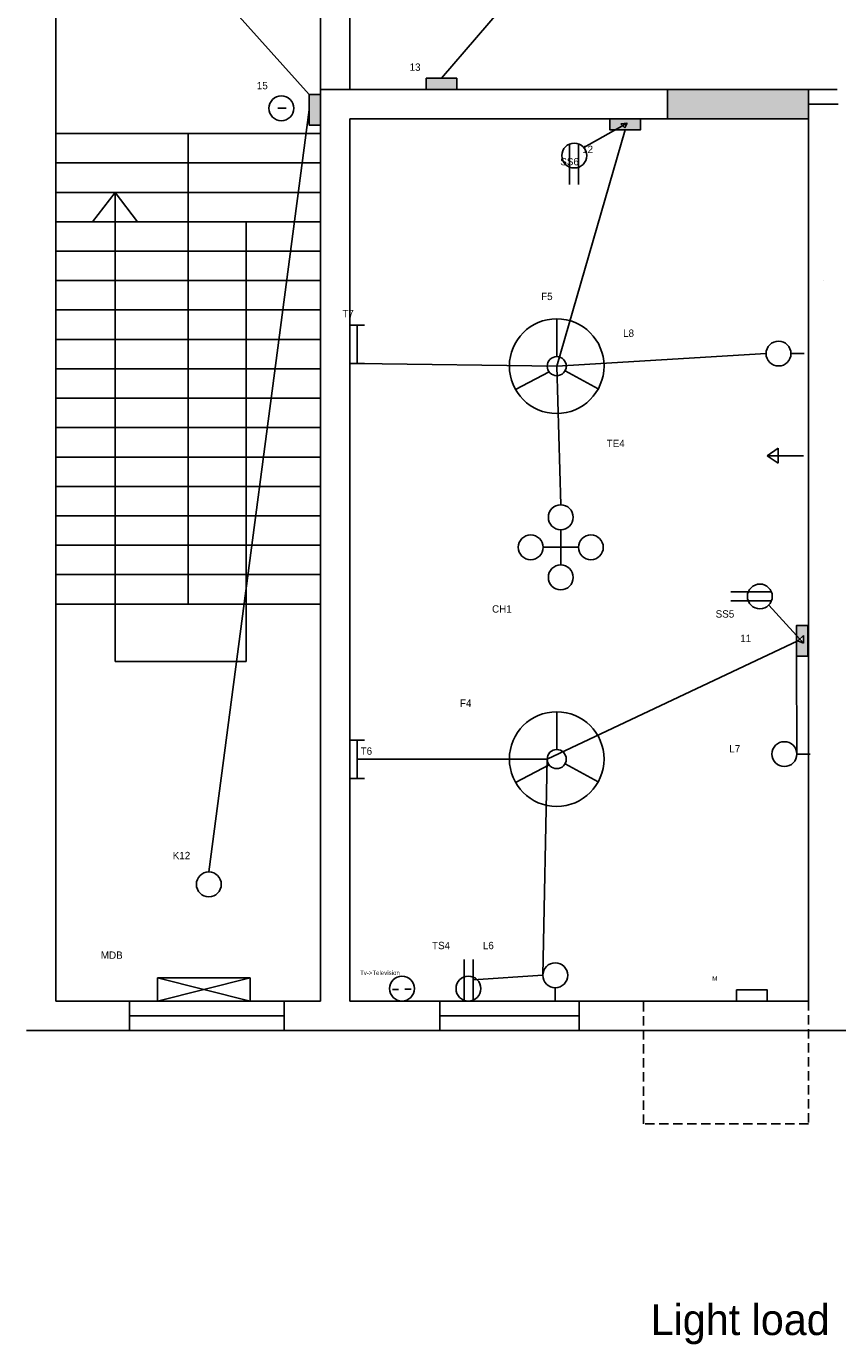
# Model space of a CAD drawing. Header units: millimetres. Extents: x 1230 to 4282, y 495 to 1483.
# Tile 1 of 12: x 1230 to 1506, y 552 to 1000. Entities that reach past the tile are written whole.
import ezdxf

# ---------------------------------------------------------------- set-up
doc = ezdxf.new("R2010")
doc.units = ezdxf.units.MM
doc.linetypes.add('HIDDEN2', pattern=[4.7625, 3.175, -1.5875])

msp = doc.modelspace()

# ---------------------------------------------------------------- hatches: boundary and pattern name
for color, points in [(5, [(1376.46, 982.81), (1366.09, 982.81), (1366.09, 978.98), (1376.46, 978.98)]), (2, [(1496.1, 973.98), (1496.1, 978.98), (1448.1, 978.98), (1448.1, 968.98), (1496.1, 968.98)]), (5, [(1330.1, 977.26), (1326.28, 977.26), (1326.28, 966.89), (1330.1, 966.89)]), (5, [(1438.9, 968.98), (1428.53, 968.98), (1428.53, 965.2), (1430.22, 965.2), (1432.86, 966.69), (1432.28, 967.27), (1434.35, 967.53), (1433.58, 965.96), (1432.86, 966.69), (1430.22, 965.2), (1438.9, 965.2)]), (5, [(1495.8, 796.65), (1491.96, 796.65), (1491.96, 793.36), (1493.11, 792.11), (1494.41, 793.3), (1494.41, 790.7), (1492.42, 791.47), (1493.11, 792.11), (1491.96, 793.36), (1491.96, 786.28), (1495.8, 786.28)])]:
    msp.add_hatch(color=color).paths.add_polyline_path(points)

# ---------------------------------------------------------------- linework, layer by layer
for p, q in [((1240.1, 973.98), (1240.1, 1089.98)), ((1330.1, 1062.98), (1330.1, 978.98)), ((1340.1, 1062.98), (1340.1, 978.98)), ((1371.28, 982.81), (1408.3, 1025.95)), ((1330.1, 668.98), (1330.1, 978.98)), ((1330.1, 978.98), (1448.1, 978.98)), ((1448.1, 978.98), (1448.1, 968.98)), ((1448.1, 978.98), (1505.81, 978.98)), ((1496.1, 973.98), (1496.1, 978.98)), ((1240.1, 668.98), (1240.1, 973.98)), ((1496.1, 668.98), (1496.1, 973.98)), ((1496.1, 973.98), (1506.1, 973.98)), ((1315.64, 972.66), (1318.39, 972.66)), ((1340.1, 668.98), (1340.1, 968.98)), ((1340.1, 968.98), (1448.1, 968.98)), ((1419.63, 959.23), (1434.35, 967.53)), ((1434.35, 967.53), (1432.28, 967.27)), ((1432.28, 967.27), (1433.58, 965.96)), ((1433.58, 965.96), (1434.35, 967.53)), ((1448.1, 968.98), (1496.1, 968.98)), ((1330.1, 963.98), (1240.1, 963.98)), ((1285.1, 963.98), (1285.1, 803.98)), ((1414.79, 960.41), (1414.79, 946.65)), ((1417.88, 960.46), (1417.88, 946.65)), ((1330.1, 953.98), (1240.1, 953.98)), ((1330.1, 943.98), (1240.1, 943.98)), ((1260.34, 943.98), (1252.62, 933.98)), ((1260.34, 784.46), (1260.34, 943.98)), ((1260.34, 943.98), (1267.87, 933.98)), ((1330.1, 933.98), (1240.1, 933.98)), ((1304.84, 933.98), (1304.84, 803.98)), ((1330.1, 923.98), (1240.1, 923.98)), ((1330.1, 913.98), (1240.1, 913.98)), ((1501.1, 913.98), (1501.1, 913.98)), ((1330.1, 903.98), (1240.1, 903.98)), ((1340.1, 898.85), (1345.09, 898.85)), ((1342.53, 898.85), (1342.53, 885.84)), ((1410.44, 888.13), (1410.44, 900.97)), ((1330.1, 893.98), (1240.1, 893.98)), ((1490.09, 889.17), (1494.61, 889.17)), ((1330.1, 883.98), (1240.1, 883.98)), ((1340.1, 885.84), (1345.09, 885.84)), ((1407.84, 882.91), (1396.44, 876.95)), ((1413.29, 883.3), (1424.56, 877.15)), ((1330.1, 873.98), (1240.1, 873.98)), ((1330.1, 863.98), (1240.1, 863.98)), ((1485.71, 857.03), (1482.05, 854.33)), ((1485.71, 851.85), (1485.71, 857.03)), ((1330.1, 853.98), (1240.1, 853.98)), ((1494.38, 854.33), (1482.05, 854.33)), ((1482.05, 854.33), (1485.71, 851.85)), ((1330.1, 843.98), (1240.1, 843.98)), ((1330.1, 833.98), (1240.1, 833.98)), ((1411.82, 817.27), (1411.82, 829.27)), ((1330.1, 823.98), (1240.1, 823.98)), ((1411.82, 823.27), (1405.82, 823.27)), ((1411.82, 823.27), (1417.82, 823.27)), ((1330.1, 813.98), (1240.1, 813.98)), ((1483.42, 808.17), (1469.66, 808.17)), ((1330.1, 803.98), (1240.1, 803.98)), ((1304.84, 803.98), (1304.84, 784.46)), ((1483.47, 805.08), (1469.66, 805.08)), ((1482.53, 803.6), (1494.41, 790.7)), ((1494.41, 793.3), (1492.42, 791.47)), ((1492.42, 791.47), (1494.41, 790.7)), ((1494.41, 790.7), (1494.41, 793.3)), ((1304.84, 784.46), (1260.34, 784.46)), ((1410.44, 754.52), (1410.44, 767.36)), ((1340.1, 757.71), (1345.09, 757.71)), ((1342.53, 757.71), (1342.53, 744.7)), ((1407.84, 749.3), (1396.44, 743.33)), ((1413.29, 749.69), (1424.56, 743.54)), ((1492.1, 752.95), (1496.62, 752.95)), ((1340.1, 744.7), (1345.09, 744.7)), ((1378.94, 669.24), (1378.94, 683.06)), ((1382.03, 669.29), (1382.03, 683.06)), ((1274.7, 676.83), (1306.17, 668.98)), ((1274.7, 668.98), (1306.17, 676.83)), ((1354.62, 672.95), (1356.64, 672.95)), ((1358.76, 673.03), (1360.96, 673.03)), ((1409.95, 673.49), (1409.95, 668.98)), ((1330.1, 668.98), (1240.1, 668.98)), ((1265.16, 663.98), (1265.16, 668.98)), ((1265.16, 668.98), (1265.16, 658.98)), ((1317.75, 663.98), (1317.75, 668.98)), ((1317.75, 668.98), (1317.75, 658.98)), ((1496.1, 668.98), (1340.1, 668.98)), ((1265.16, 663.98), (1317.75, 663.98)), ((1335.1, 658.98), (1230.1, 658.98)), ((1501.1, 658.98), (1335.1, 658.98)), ((1571.1, 658.98), (1501.1, 658.98))]:
    msp.add_line(p, q)
at = {"color": 4}
for p, q in [((1326.28, 977.26), (1284.78, 1023.58)), ((1326.28, 972.08), (1292.14, 712.86)), ((1433.72, 965.2), (1410.44, 884.88)), ((1410.44, 884.88), (1481.62, 889.17)), ((1410.44, 884.88), (1342.53, 885.84)), ((1411.82, 837.73), (1410.44, 884.88)), ((1407.19, 751.26), (1492.42, 791.47)), ((1492.1, 752.95), (1491.96, 786.28)), ((1342.53, 751.2), (1407.19, 751.26)), ((1405.72, 677.73), (1407.19, 751.26)), ((1382.03, 676.17), (1405.72, 677.73))]:
    msp.add_line(p, q, dxfattribs=at)
at = {"color": 3}
for p, q in [((1370.66, 663.98), (1370.66, 668.98)), ((1370.66, 668.98), (1370.66, 658.98)), ((1418.1, 663.98), (1418.1, 668.98)), ((1418.1, 668.98), (1418.1, 658.98)), ((1370.66, 663.98), (1418.1, 663.98))]:
    msp.add_line(p, q, dxfattribs=at)
at = {"linetype": 'HIDDEN2'}
for p, q in [((1439.89, 627.27), (1439.89, 668.98)), ((1496.1, 668.98), (1496.1, 627.27)), ((1496.1, 627.27), (1439.89, 627.27))]:
    msp.add_line(p, q, dxfattribs=at)
for points in [[(1366.09, 982.81), (1376.46, 982.81), (1376.46, 978.98), (1366.09, 978.98)], [(1330.12, 977.26), (1330.12, 966.89), (1326.28, 966.89), (1326.28, 977.26)], [(1428.53, 969.03), (1438.9, 969.03), (1438.9, 965.2), (1428.53, 965.2)], [(1495.8, 796.65), (1495.8, 786.28), (1491.96, 786.28), (1491.96, 796.65)], [(1274.7, 676.83), (1306.17, 676.83), (1306.17, 668.98), (1274.7, 668.98)], [(1471.62, 672.81), (1481.99, 672.81), (1481.99, 668.98), (1471.62, 668.98)]]:
    msp.add_lwpolyline(points, close=True)
for centre, radius in [((1316.8, 972.57), 4.23), ((1416.4, 956.5), 4.23), ((1410.44, 884.88), 16.09), ((1485.86, 889.17), 4.23), ((1410.44, 884.88), 3.25), ((1411.82, 833.5), 4.23), ((1401.59, 823.27), 4.23), ((1422.05, 823.27), 4.23), ((1411.82, 813.03), 4.23), ((1479.51, 806.56), 4.23), ((1410.44, 751.26), 16.09), ((1410.44, 751.26), 3.25), ((1487.87, 752.95), 4.23), ((1292.14, 708.63), 4.23), ((1409.95, 677.73), 4.23), ((1357.82, 673.21), 4.23), ((1380.42, 673.21), 4.23)]:
    msp.add_circle(centre, radius)

# ---------------------------------------------------------------- texts
at = {"attachment_point": 1}
for s, insert, char_height, width in [('13', (1360.41, 987.82), 2.5, 22.4255), ('       \\P\\P        15', (1301.02, 989.87), 2.5, 33.4413), ('\\P\\P\\P\\P               12\\P       SS6\\P\\P\\P\\P\\P\\P\\P\\P\\P\\P\\PF5                          \\P\\P\\P                              L8\\P\\P\\P\\P\\P\\P\\P\\P\\P                        TE4', (1405.14, 976.53), 2.5, 90.9619), ('        T7 ', (1330.1, 903.98), 2.5, 29.7264), ('\\P\\P            CH1', (1377.3, 811.89), 2.5, 72.3858), ('\\P\\PSS5\\P \\P         11\\P\\P\\P\\P\\P\\P\\P\\P\\P     L7', (1464.49, 810.21), 2.5, 41.6083), ('\\PF4', (1377.54, 775.69), 2.5, 52.8807), ('\\P\\P  T6', (1341.91, 763.57), 2.5, 20.9086), ('K12', (1279.87, 719.71), 2.5, 28.542), ('TS4            L6', (1368.04, 689.11), 2.5, 63.2774), ('\\P\\P              MDB', (1242.41, 694.17), 2.5, 87.6887), ('\\P\\P\\P      Tv->Television', (1340.1, 686.81), 1.5, 45.8141), ('       \\P    \\P          M', (1457.58, 682.42), 1.5, 38.5205)]:
    msp.add_mtext(s, dxfattribs=dict(at, insert=insert, char_height=char_height, width=width))
at = {"color": 4, "insert": (1442.37, 565.88), "char_height": 10.5, "width": 494.9814, "attachment_point": 1}
msp.add_mtext('Light load', dxfattribs=at)

doc.saveas('drawing.dxf')
